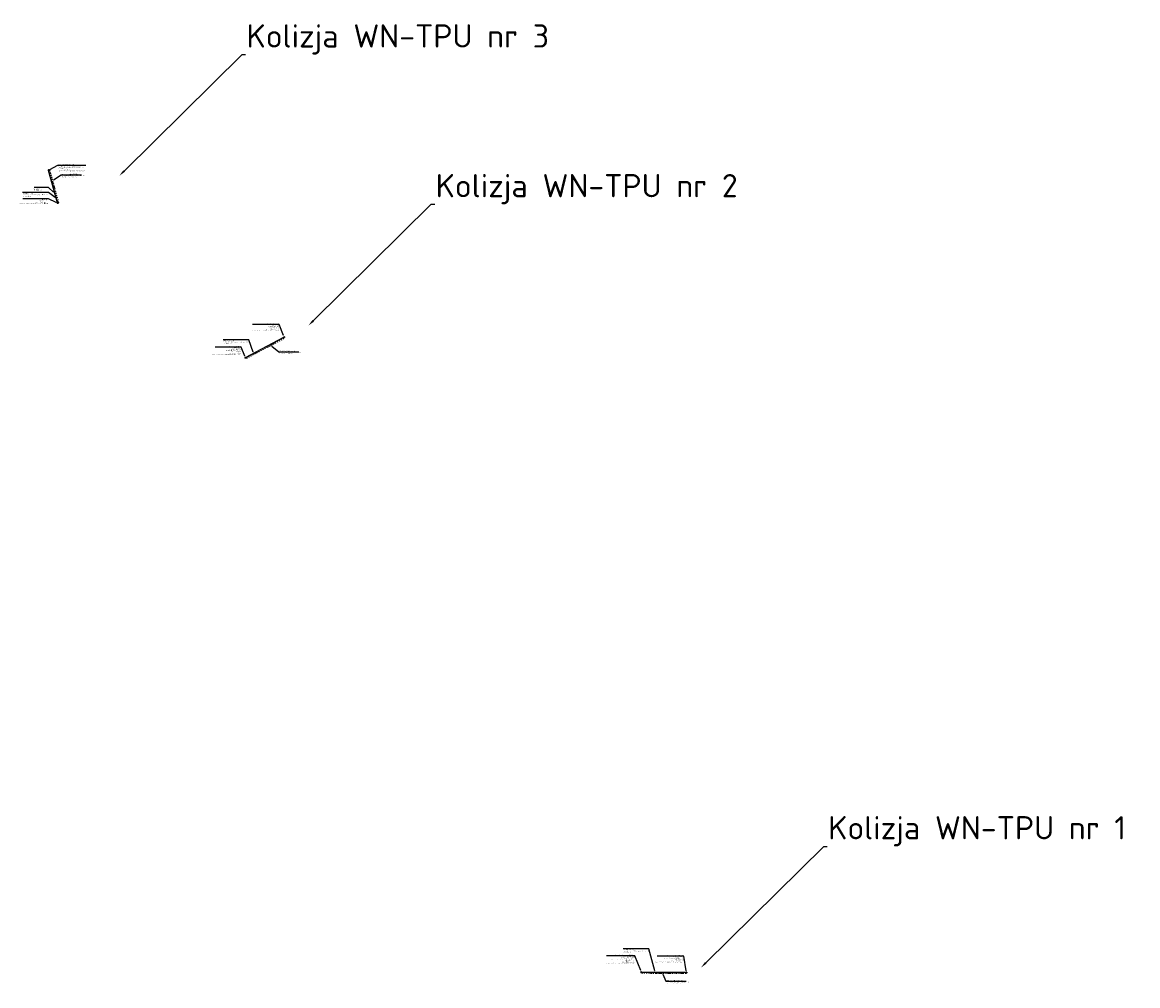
# Model space of a CAD drawing. Header units: metres. Extents: x 6526653 to 6529687, y 5891255 to 5895483.
# Tile 1 of 2: x 6527161 to 6529687, y 5891255 to 5893436. Entities that reach past the tile are written whole.
import ezdxf
from ezdxf import colors
from ezdxf.entities.mleader import LeaderData, LeaderLine
from ezdxf.math import Vec2, Vec3

# ---------------------------------------------------------------- set-up
doc = ezdxf.new("R2010")
doc.units = ezdxf.units.M
doc.linetypes.add('DASHDOT2', pattern=[0.5, 0.25, -0.125, 0, -0.125])
for name, color, linetype, lineweight in [('# OBMBS-9x-19xxx __EI_opis_SN', 1, 'Continuous', 0), ('# OBMBS-9x-19xxx _SN PROJ. KABLE 15kV', 10, 'DASHDOT2', 30), ('# OBMBS-9x-19xxx _SN PROJ. SŁUPY', 10, 'Continuous', 30)]:
    doc.layers.add(name, color=color, linetype=linetype, lineweight=lineweight)
doc.layers.add('# OBMBS-9x-19xxx _EI_demontaż SN', color=1, linetype='Demontaż_(6m)')
doc.styles.add('linie', font='simplex.shx', dxfattribs={"height": 1})
doc.styles.add('PLS_View', font='arial.ttf')
doc.styles.get("Standard").update_dxf_attribs({"font": 'ARIAL.TTF'})
doc.linetypes.add('Demontaż_(6m)', pattern='A,6,["x",linie,S=2,R=0,X=-0.5238,Y=-0.66667],0', length=6)

msp = doc.modelspace()

# ---------------------------------------------------------------- linework, layer by layer
at = {"layer": '# OBMBS-9x-19xxx _EI_demontaż SN'}
for points in [[(6527240.3, 5893027.2), (6527220.3, 5893100.7)], [(6527233.5, 5893050.1), (6527235.2, 5893048.3)], [(6527235.2, 5893050.1), (6527233.5, 5893048.3)], [(6527666, 5892676.7), (6527753.3, 5892723)], [(6528562.2, 5891285.8), (6528664.2, 5891285.5)]]:
    msp.add_lwpolyline(points, dxfattribs=at)
at = {"layer": '# OBMBS-9x-19xxx _SN PROJ. KABLE 15kV', "ltscale": 10}
for points in [[(6527240.6, 5893026.3, 0.484459), (6527242.3, 5893027.5), (6527232.5, 5893063.6), (6527222.4, 5893100.8), (6527220.1, 5893101.3)], [(6528562.2, 5891285.8), (6528563.2, 5891283.9), (6528596.7, 5891283.8), (6528641.4, 5891283.7), (6528664.5, 5891283.5, 0.293186), (6528665.4, 5891285.1), (6528665.4, 5891285.5)]]:
    msp.add_lwpolyline(points, format="xyb", dxfattribs=at)
msp.add_lwpolyline([(6527665.5, 5892676.4), (6527668.7, 5892675.9), (6527714.5, 5892700.2), (6527754.3, 5892721.3), (6527753.8, 5892723.3)], dxfattribs=at)
at = {"layer": '# OBMBS-9x-19xxx _SN PROJ. SŁUPY'}
for centre, radius in [((6527220.1, 5893101.3), 0.592), ((6527220.1, 5893101.3), 0.409), ((6527240.4, 5893026.9), 0.592), ((6527240.4, 5893026.9), 0.409), ((6527753.8, 5892723.3), 0.592), ((6527753.8, 5892723.3), 0.409), ((6527665.5, 5892676.4), 0.592), ((6527665.5, 5892676.4), 0.409), ((6528562.2, 5891285.8), 0.592), ((6528562.2, 5891285.8), 0.409), ((6528664.8, 5891285.5), 0.592), ((6528664.8, 5891285.5), 0.409)]:
    msp.add_circle(centre, radius, dxfattribs=at)

# ---------------------------------------------------------------- leaders
at = {"layer": '# OBMBS-9x-19xxx __EI_opis_SN', "linetype": 'ByBlock'}
ml = msp.add_multileader_mtext('Standard', dxfattribs=at)
ml.set_content('\\pxqr;{\\fISOCPEUR|b1|i0|c238|p34;proj. wymiana istn. słupa SN-\\A1;15kV\\P\\fISOCPEUR|b0|i0|c238|p34;\\H0.85x;nr 39 typu P-12/ŻN\\P\\H1.176471x;na proj.  typu \\fISOCPEUR|b1|i0|c238|p34;Kg-13,5/E25\\fISOCPEUR|b0|i0|c238|p34; nr39\\P\\H0.85x;+ogr. ASM18N/10\\P+proj. podejście kablowe\\P+zaciski z rożkiem do uziemiaczy przenośnych SEW+SP\\fISOCPEUR|b1|i0|c238|p34; }', color=256, style='PLS_View')
ml.set_leader_properties()
ml.build(insert=Vec2(0, 0))
ml.multileader.update_dxf_attribs({"text_left_attachment_type": 6, "text_right_attachment_type": 6, "dogleg_length": 0.36, "arrow_head_size": 3})
ctx = ml.context
ctx.base_point, ctx.char_height, ctx.arrow_head_size, ctx.landing_gap_size, ctx.plane_origin = Vec3(6528599.4, 5891322.2, 105.7), 2, 3, 0.5, Vec3(6528554.7, 5891268.3, 105.7)
ctx.left_attachment, ctx.right_attachment, ctx.text_align_type = 6, 6, 2
notes = []
notes.append((ctx, [(0, (1, 1, 0), (6528658.9, 5891322.2, 105.7), (-1, 0), 0.36, [(0, [(6528664.8, 5891286.1, 105.7)], 0, [])])]))
ctx.mtext.insert, ctx.mtext.width, ctx.mtext.alignment, ctx.mtext.flow_direction = Vec3(6528658, 5891324.8, 105.7), 59.083, 3, 5
ml = msp.add_multileader_mtext('Standard', dxfattribs=at)
ml.set_content('\\pxql;{\\fISOCPEUR|b1|i0|c238|p34;proj. linia kablowa SN-15kV\\P\\T1.05;\\W0.9;\\fISOCPEUR|b0|i0|c238|p34;\\H0.85x;typu 3xNA2X(FL)2Y 1x150/25mm²L=106/130m\\Prel. słup nr 39 - słup nr 40}', color=256, style='PLS_View')
ml.set_leader_properties()
ml.build(insert=Vec2(0, 0))
ml.multileader.update_dxf_attribs({"text_left_attachment_type": 6, "text_right_attachment_type": 6, "dogleg_length": 0.36, "arrow_head_size": 3})
ctx = ml.context
ctx.base_point, ctx.char_height, ctx.arrow_head_size, ctx.landing_gap_size, ctx.plane_origin = Vec3(6528618.6, 5891265.2), 2, 3, 0.5, Vec3(6528597.1, 5891239.2)
ctx.left_attachment, ctx.right_attachment = 6, 6
notes.append((ctx, [(0, (1, 1, 0), (6528618.2, 5891265.2), (1, 0), 0.36, [(0, [(6528610.2, 5891283.8)], 0, [])])]))
ctx.mtext.insert, ctx.mtext.width, ctx.mtext.flow_direction = Vec3(6528619.1, 5891267.7), 44.534, 5
at = {"color": 5, "lineweight": 5}
ml = msp.add_multileader_mtext('Standard', dxfattribs=at)
ml.set_content('{\\fISOCPEUR|b0|i0|c238|p34;\\H1.051939x;\\C5;Kolizja WN-TPU nr 3}', color=256)
ml.set_leader_properties()
ml.build(insert=Vec2(0, 0))
ml.multileader.update_dxf_attribs({"has_text_frame": 1, "text_left_attachment_type": 4, "text_right_attachment_type": 4, "arrow_head_size": 15})
ctx = ml.context
ctx.base_point, ctx.char_height, ctx.arrow_head_size, ctx.plane_origin = Vec3(6527666.5, 5893362.9), 50, 15, Vec3(6528359.3, 5892946.9)
ctx.left_attachment, ctx.right_attachment = 4, 4
notes.append((ctx, [(1, (1, 1, 0), (6527658.5, 5893362.9), (1, 0), 8, [(1, [(6527380.5, 5893088.5)], 0, [])])]))
ctx.mtext.insert, ctx.mtext.width, ctx.mtext.flow_direction = Vec3(6527668.5, 5893431.2), 700.96, 5
ml = msp.add_multileader_mtext('Standard', dxfattribs=at)
ml.set_content('{\\fISOCPEUR|b0|i0|c238|p34;\\H1.051939x;\\C5;Kolizja WN-TPU nr 2}', color=256)
ml.set_leader_properties()
ml.build(insert=Vec2(0, 0))
ml.multileader.update_dxf_attribs({"has_text_frame": 1, "text_left_attachment_type": 4, "text_right_attachment_type": 4, "arrow_head_size": 15})
ctx = ml.context
ctx.base_point, ctx.char_height, ctx.arrow_head_size, ctx.plane_origin = Vec3(6528094.8, 5893023.9), 50, 15, Vec3(6528787.6, 5892607.9)
ctx.left_attachment, ctx.right_attachment = 4, 4
notes.append((ctx, [(1, (1, 1, 0), (6528086.8, 5893023.9), (1, 0), 8, [(1, [(6527808.8, 5892749.5)], 0, [])])]))
ctx.mtext.insert, ctx.mtext.width, ctx.mtext.flow_direction = Vec3(6528096.8, 5893092.3), 700.96, 5
ml = msp.add_multileader_mtext('Standard', dxfattribs=at)
ml.set_content('{\\fISOCPEUR|b0|i0|c238|p34;\\H1.051939x;\\C5;Kolizja WN-TPU nr 1}', color=256)
ml.set_leader_properties()
ml.build(insert=Vec2(0, 0))
ml.multileader.update_dxf_attribs({"has_text_frame": 1, "text_left_attachment_type": 4, "text_right_attachment_type": 4, "arrow_head_size": 15})
ctx = ml.context
ctx.base_point, ctx.char_height, ctx.arrow_head_size, ctx.plane_origin = Vec3(6528983.7, 5891570.5), 50, 15, Vec3(6529676.5, 5891154.5)
ctx.left_attachment, ctx.right_attachment = 4, 4
notes.append((ctx, [(1, (1, 1, 0), (6528975.7, 5891570.5), (1, 0), 8, [(1, [(6528697.7, 5891296.1)], 0, [])])]))
ctx.mtext.insert, ctx.mtext.width, ctx.mtext.flow_direction = Vec3(6528985.7, 5891638.9), 700.96, 5
for ctx, leaders in notes:
    for number, flags, end, landing, length, lines in leaders:
        leader = LeaderData()
        leader.index, (leader.has_last_leader_line, leader.has_dogleg_vector, leader.attachment_direction) = number, flags
        leader.last_leader_point, leader.dogleg_vector, leader.dogleg_length = Vec3(end), Vec3(landing), length
        for number, points, colour, breaks in lines:
            line = LeaderLine()
            line.index, line.vertices, line.color, line.breaks = number, Vec3.list(points), colors.encode_raw_color(colour), breaks
            leader.lines.append(line)
        ctx.leaders.append(leader)

# ---------------------------------------------------------------- next in the draw order: leaders
at = {"layer": '# OBMBS-9x-19xxx __EI_opis_SN', "linetype": 'ByBlock'}
ml = msp.add_multileader_mtext('Standard', dxfattribs=at)
ml.set_content('\\pxql;{\\fISOCPEUR|b1|i0|c238|p34;proj.\\A1; słup SN-15kV nr 39 \\P\\pq*;\\H0.85x;typu Kgrs-13,5/E25\\P\\pql;+rozł. sterowany radiowo SECTOS NXB-630 nr.......\\P+ogr. ASM-18N/10\\P+proj. podejście kablowe\\P+zaciski z rożkiem do uziemiaczy przenośnych SEW+SP }', color=256, style='PLS_View')
ml.set_leader_properties()
ml.build(insert=Vec2(0, 0))
ml.multileader.update_dxf_attribs({"text_left_attachment_type": 6, "text_right_attachment_type": 6, "dogleg_length": 0.36, "arrow_head_size": 3})
ctx = ml.context
ctx.base_point, ctx.char_height, ctx.arrow_head_size, ctx.landing_gap_size, ctx.plane_origin = Vec3(6527241.6, 5893112.4), 2, 3, 0.5, Vec3(6527212.2, 5893086.8)
ctx.left_attachment, ctx.right_attachment = 6, 6
notes = []
notes.append((ctx, [(0, (1, 1, 0), (6527241.2, 5893112.4), (1, 0), 0.36, [(0, [(6527220.7, 5893101.5)], 0, [])])]))
ctx.mtext.insert, ctx.mtext.width, ctx.mtext.flow_direction = Vec3(6527242.1, 5893114.9), 61.936, 5
ctx.mtext.has_bg_fill, ctx.mtext.bg_color, ctx.mtext.bg_scale_factor, ctx.mtext.bg_transparency, ctx.mtext.use_window_bg_color = 1, -1073741824, 1.5, 0, 1
ml = msp.add_multileader_mtext('Standard', dxfattribs=at)
ml.set_content('\\pxqr;{\\fISOCPEUR|b1|i0|c238|p34;proj.\\A1; słup SN-15kV nr 39A\\P\\H0.85x;typu Kg-13,5/E25\\P+ogr. ASM-18N/10\\P+proj. podejście kablowe\\P+zaciski z rożkiem do uziemiaczy przenośnych SEW+SP }', color=256, style='PLS_View')
ml.set_leader_properties()
ml.build(insert=Vec2(0, 0))
ml.multileader.update_dxf_attribs({"text_left_attachment_type": 6, "text_right_attachment_type": 6, "dogleg_length": 0.36, "arrow_head_size": 3})
ctx = ml.context
ctx.base_point, ctx.char_height, ctx.arrow_head_size, ctx.landing_gap_size, ctx.plane_origin = Vec3(6527162.2, 5893035.9), 2, 3, 0.5, Vec3(6527125.2, 5892989.4)
ctx.left_attachment, ctx.right_attachment, ctx.text_align_type = 6, 6, 2
notes.append((ctx, [(0, (1, 1, 0), (6527220, 5893035.9), (-1, 0), 0.36, [(0, [(6527239.8, 5893026.9)], 0, [])])]))
ctx.mtext.insert, ctx.mtext.width, ctx.mtext.alignment, ctx.mtext.flow_direction = Vec3(6527219.2, 5893038.4), 56.758, 3, 5
ctx.mtext.has_bg_fill, ctx.mtext.bg_color, ctx.mtext.bg_scale_factor, ctx.mtext.bg_transparency, ctx.mtext.use_window_bg_color = 1, -1073741824, 1.5, 0, 1
ml = msp.add_multileader_mtext('Standard', dxfattribs=at)
ml.set_content('\\pxqr;{\\fISOCPEUR|b1|i0|c238|p34;proj.\\A1; wymiana istn. słupa SN-15kV\\P\\fISOCPEUR|b0|i0|c238|p34;\\H0.85x;nr 4 typu P-10/DR \\P\\H1.176471x;na typ \\fISOCPEUR|b1|i0|c238|p34;Kg-13,5/E15\\P\\fISOCPEUR|b0|i0|c238|p34;\\H0.85x;+ogr. ASM-18N/10\\P+proj. podejście kablowe\\P+zaciski z rożkiem do uziemiaczy przenośnych SEW+SP\\fISOCPEUR|b1|i0|c238|p34; }', color=256, style='PLS_View')
ml.set_leader_properties()
ml.build(insert=Vec2(0, 0))
ml.multileader.update_dxf_attribs({"text_left_attachment_type": 6, "text_right_attachment_type": 6, "dogleg_length": 0.36, "arrow_head_size": 3})
ctx = ml.context
ctx.base_point, ctx.char_height, ctx.arrow_head_size, ctx.landing_gap_size, ctx.plane_origin = Vec3(6527682.8, 5892752.1, 105.7), 2, 3, 0.5, Vec3(6527643.7, 5892690.6, 105.7)
ctx.left_attachment, ctx.right_attachment, ctx.text_align_type = 6, 6, 2
notes.append((ctx, [(0, (1, 1, 0), (6527742.3, 5892752.1, 105.7), (-1, 0), 0.36, [(0, [(6527753.6, 5892723.8, 105.7)], 0, [])])]))
ctx.mtext.insert, ctx.mtext.width, ctx.mtext.alignment, ctx.mtext.flow_direction = Vec3(6527741.4, 5892754.6, 105.7), 58.866, 3, 5
ctx.mtext.has_bg_fill, ctx.mtext.bg_color, ctx.mtext.bg_scale_factor, ctx.mtext.bg_transparency, ctx.mtext.use_window_bg_color = 1, -1073741824, 1.5, 0, 1
ml = msp.add_multileader_mtext('Standard', dxfattribs=at)
ml.set_content('\\pxqr;{\\fISOCPEUR|b0|i0|c238|p34;proj.\\A1; wymiana istn. słupa SN-15kV\\P\\H0.85x;nr 3 typu P-12/ŻN \\P\\H1.176471x;na typ Kgr-13,5/E15\\P\\H0.85x;+rozł. typu RN III-24/4 nr .......\\P+ogr. ASM-18N/10\\P+proj. podejście kablowe\\P+zaciski z rożkiem do uziemiaczy przenośnych SEW+SP }', color=256, style='PLS_View')
ml.set_leader_properties()
ml.build(insert=Vec2(0, 0))
ml.multileader.update_dxf_attribs({"text_left_attachment_type": 6, "text_right_attachment_type": 6, "dogleg_length": 0.36, "arrow_head_size": 3})
ctx = ml.context
ctx.base_point, ctx.char_height, ctx.arrow_head_size, ctx.landing_gap_size, ctx.plane_origin = Vec3(6527597.7, 5892700.7, 105.7), 2, 3, 0.5, Vec3(6527555.6, 5892643.8, 105.7)
ctx.left_attachment, ctx.right_attachment, ctx.text_align_type = 6, 6, 2
notes.append((ctx, [(0, (1, 1, 0), (6527656, 5892700.7, 105.7), (-1, 0), 0.36, [(0, [(6527665.5, 5892677, 105.7)], 0, [])])]))
ctx.mtext.insert, ctx.mtext.width, ctx.mtext.alignment, ctx.mtext.flow_direction = Vec3(6527655.2, 5892703.2, 105.7), 57.041, 3, 5
ctx.mtext.has_bg_fill, ctx.mtext.bg_color, ctx.mtext.bg_scale_factor, ctx.mtext.bg_transparency, ctx.mtext.use_window_bg_color = 1, -1073741824, 1.5, 0, 1
ml = msp.add_multileader_mtext('Standard', dxfattribs=at)
ml.set_content('\\pxql;{\\fISOCPEUR|b1|i0|c238|p34;proj. linia kablowa SN-15kV\\P\\T1.05;\\W0.9;\\fISOCPEUR|b0|i0|c238|p34;\\H0.85x;typu 3xNA2X(FL)2Y 1x150/25mm²L=102/125m\\Prel. słup nr 3 - słup nr 4}', color=256, style='PLS_View')
ml.set_leader_properties()
ml.build(insert=Vec2(0, 0))
ml.multileader.update_dxf_attribs({"text_left_attachment_type": 6, "text_right_attachment_type": 6, "dogleg_length": 0.36, "arrow_head_size": 3})
ctx = ml.context
ctx.base_point, ctx.char_height, ctx.arrow_head_size, ctx.landing_gap_size, ctx.plane_origin = Vec3(6527741.8, 5892690.2), 2, 3, 0.5, Vec3(6527719, 5892660.1)
ctx.left_attachment, ctx.right_attachment = 6, 6
notes.append((ctx, [(0, (1, 1, 0), (6527741.4, 5892690.2), (1, 0), 0.36, [(0, [(6527723.1, 5892704.7)], 0, [])])]))
ctx.mtext.insert, ctx.mtext.width, ctx.mtext.flow_direction = Vec3(6527742.3, 5892692.8), 44.534, 5
ctx.mtext.has_bg_fill, ctx.mtext.bg_color, ctx.mtext.bg_scale_factor, ctx.mtext.bg_transparency, ctx.mtext.use_window_bg_color = 1, -1073741824, 1.5, 0, 1
ml = msp.add_multileader_mtext('Standard', dxfattribs=at)
ml.set_content('\\pxqr;{\\fISOCPEUR|b1|i0|c238|p34;proj.\\A1; wymiana istn. słupa SN-15kV\\P\\fISOCPEUR|b0|i0|c238|p34;\\H0.85x;nr 40 typu Nr-12/ŻN \\P\\H1.176471x;na typ \\fISOCPEUR|b1|i0|c238|p34;Kgrs-13,5/E25\\P\\fISOCPEUR|b0|i0|c238|p34;\\H0.85x;+rozł. ster. radiowo SECTOS NXB-630 nr .......\\P+ogr. ASM-18N/10\\P+proj. podejście kablowe\\P+zaciski z rożkiem do uziemiaczy przenośnych SEW+SP\\fISOCPEUR|b1|i0|c238|p34; }', color=256, style='PLS_View')
ml.set_leader_properties()
ml.build(insert=Vec2(0, 0))
ml.multileader.update_dxf_attribs({"text_left_attachment_type": 6, "text_right_attachment_type": 6, "dogleg_length": 0.36, "arrow_head_size": 3})
ctx = ml.context
ctx.base_point, ctx.char_height, ctx.arrow_head_size, ctx.landing_gap_size, ctx.plane_origin = Vec3(6528488.3, 5891322.6, 105.7), 2, 3, 0.5, Vec3(6528452.3, 5891253.3, 105.7)
ctx.left_attachment, ctx.right_attachment, ctx.text_align_type = 6, 6, 2
notes.append((ctx, [(0, (1, 1, 0), (6528547.7, 5891322.6, 105.7), (-1, 0), 0.36, [(0, [(6528562.2, 5891286.4, 105.7)], 0, [])])]))
ctx.mtext.insert, ctx.mtext.width, ctx.mtext.alignment, ctx.mtext.flow_direction = Vec3(6528546.9, 5891325.1, 105.7), 62.401, 3, 5
ctx.mtext.has_bg_fill, ctx.mtext.bg_color, ctx.mtext.bg_scale_factor, ctx.mtext.bg_transparency, ctx.mtext.use_window_bg_color = 1, -1073741824, 1.5, 0, 1
for ctx, leaders in notes:
    for number, flags, end, landing, length, lines in leaders:
        leader = LeaderData()
        leader.index, (leader.has_last_leader_line, leader.has_dogleg_vector, leader.attachment_direction) = number, flags
        leader.last_leader_point, leader.dogleg_vector, leader.dogleg_length = Vec3(end), Vec3(landing), length
        for number, points, colour, breaks in lines:
            line = LeaderLine()
            line.index, line.vertices, line.color, line.breaks = number, Vec3.list(points), colors.encode_raw_color(colour), breaks
            leader.lines.append(line)
        ctx.leaders.append(leader)

# ---------------------------------------------------------------- next in the draw order: leaders
ml = msp.add_multileader_mtext('Standard', dxfattribs=at)
ml.set_content('\\pxql;{\\fISOCPEUR|b1|i0|c238|p34;proj. linia kablowa SN-15kV\\P\\T1.05;\\W0.9;\\fISOCPEUR|b0|i0|c238|p34;\\H0.85x;typu 3xNA2X(FL)2Y 1x150/25mm² L=81/103m\\Prel. słup nr 39 - słup nr 39A}', color=256, style='PLS_View')
ml.set_leader_properties()
ml.build(insert=Vec2(0, 0))
ml.multileader.update_dxf_attribs({"text_left_attachment_type": 6, "text_right_attachment_type": 6, "dogleg_length": 0.36, "arrow_head_size": 3})
ctx = ml.context
ctx.base_point, ctx.char_height, ctx.arrow_head_size, ctx.landing_gap_size, ctx.plane_origin = Vec3(6527249.1, 5893090.3), 2, 3, 0.5, Vec3(6527326.1, 5893044)
ctx.left_attachment, ctx.right_attachment = 6, 6
notes = []
notes.append((ctx, [(0, (1, 1, 0), (6527248.7, 5893090.3), (1, 0), 0.36, [(0, [(6527228.7, 5893077.4)], 0, [])])]))
ctx.mtext.insert, ctx.mtext.width, ctx.mtext.flow_direction = Vec3(6527249.6, 5893092.9), 44.534, 5
ctx.mtext.has_bg_fill, ctx.mtext.bg_color, ctx.mtext.bg_scale_factor, ctx.mtext.bg_transparency, ctx.mtext.use_window_bg_color = 1, -1073741824, 1.5, 0, 1
ml = msp.add_multileader_mtext('Standard', dxfattribs=at)
ml.set_content('\\pxqj;{\\fISOCPEUR|b0|i0|c238|p34;istn. słup SN-15kV nr 39\\P\\H0.85x;typu P-12/ŻN\\P\\fISOCPEUR|b1|i0|c238|p34;\\H1.176471x;do demontażu }', color=256, style='PLS_View')
ml.set_leader_properties()
ml.build(insert=Vec2(0, 0))
ml.multileader.update_dxf_attribs({"text_left_attachment_type": 6, "text_right_attachment_type": 6, "dogleg_length": 0.36, "arrow_head_size": 3})
ctx = ml.context
ctx.base_point, ctx.char_height, ctx.arrow_head_size, ctx.landing_gap_size, ctx.plane_origin = Vec3(6527188.1, 5893061.6, 105.7), 2, 3, 0.5, Vec3(6527041.3, 5893017.6, 105.7)
ctx.left_attachment, ctx.right_attachment, ctx.text_align_type = 6, 6, 2
notes.append((ctx, [(0, (1, 1, 0), (6527220.1, 5893061.6, 105.7), (-1, 0), 0.36, [(0, [(6527233.9, 5893049.2, 105.7)], 0, [])])]))
ctx.mtext.insert, ctx.mtext.width, ctx.mtext.alignment, ctx.mtext.flow_direction = Vec3(6527219.2, 5893063.6, 105.7), 33.066, 3, 5
ctx.mtext.has_bg_fill, ctx.mtext.bg_color, ctx.mtext.bg_scale_factor, ctx.mtext.bg_transparency, ctx.mtext.use_window_bg_color = 1, -1073741824, 1.5, 0, 1
ml = msp.add_multileader_mtext('Standard', dxfattribs=at)
ml.set_content('\\pxqj;{\\fISOCPEUR|b1|i0|c238|p34;istn. linia napowietrzna SN-15kV\\P\\H0.85x;GPZ Unisław - Łążyn\\Pprzewody 3x AFL-6 25mm², przęsło 3-4, L=100m\\P\\H1.176471x;do demontażu}', color=256, style='PLS_View')
ml.set_leader_properties()
ml.build(insert=Vec2(0, 0))
ml.multileader.update_dxf_attribs({"text_left_attachment_type": 6, "text_right_attachment_type": 6, "dogleg_length": 0.36, "arrow_head_size": 3})
ctx = ml.context
ctx.base_point, ctx.char_height, ctx.arrow_head_size, ctx.landing_gap_size, ctx.plane_origin = Vec3(6527622.1, 5892717), 2, 3, 0.5, Vec3(6527742, 5892748.1)
ctx.left_attachment, ctx.right_attachment, ctx.text_align_type = 6, 6, 2
notes.append((ctx, [(0, (1, 1, 0), (6527673.7, 5892717), (-1, 0), 0.36, [(0, [(6527684.6, 5892686.5)], 0, [])])]))
ctx.mtext.insert, ctx.mtext.width, ctx.mtext.alignment, ctx.mtext.flow_direction = Vec3(6527672.8, 5892719), 56.393, 3, 5
ctx.mtext.has_bg_fill, ctx.mtext.bg_color, ctx.mtext.bg_scale_factor, ctx.mtext.bg_transparency, ctx.mtext.use_window_bg_color = 1, -1073741824, 1.5, 0, 1
ml = msp.add_multileader_mtext('Standard', dxfattribs=at)
ml.set_content('\\pxqj;{\\fISOCPEUR|b1|i0|c238|p34;istn. linia napowietrzna SN-15kV\\P\\H0.85x;GPZ Unisław -Łążyn\\Pprzewody 3x AFL-6 70mm², przęsło 39-40, L=102m\\P\\H1.176471x;do demontażu}', color=256, style='PLS_View')
ml.set_leader_properties()
ml.build(insert=Vec2(0, 0))
ml.multileader.update_dxf_attribs({"text_left_attachment_type": 6, "text_right_attachment_type": 6, "dogleg_length": 0.36, "arrow_head_size": 3})
ctx = ml.context
ctx.base_point, ctx.char_height, ctx.arrow_head_size, ctx.landing_gap_size, ctx.plane_origin = Vec3(6528525.3, 5891338.6), 2, 3, 0.5, Vec3(6528646.7, 5891359.9)
ctx.left_attachment, ctx.right_attachment, ctx.text_align_type = 6, 6, 2
notes.append((ctx, [(0, (1, 1, 0), (6528579.3, 5891338.6), (-1, 0), 0.36, [(0, [(6528593.7, 5891285.9)], 0, [])])]))
ctx.mtext.insert, ctx.mtext.width, ctx.mtext.alignment, ctx.mtext.flow_direction = Vec3(6528578.4, 5891340.6), 56.393, 3, 5
ctx.mtext.has_bg_fill, ctx.mtext.bg_color, ctx.mtext.bg_scale_factor, ctx.mtext.bg_transparency, ctx.mtext.use_window_bg_color = 1, -1073741824, 1.5, 0, 1
for ctx, leaders in notes:
    for number, flags, end, landing, length, lines in leaders:
        leader = LeaderData()
        leader.index, (leader.has_last_leader_line, leader.has_dogleg_vector, leader.attachment_direction) = number, flags
        leader.last_leader_point, leader.dogleg_vector, leader.dogleg_length = Vec3(end), Vec3(landing), length
        for number, points, colour, breaks in lines:
            line = LeaderLine()
            line.index, line.vertices, line.color, line.breaks = number, Vec3.list(points), colors.encode_raw_color(colour), breaks
            leader.lines.append(line)
        ctx.leaders.append(leader)

# ---------------------------------------------------------------- next in the draw order: leaders
ml = msp.add_multileader_mtext('Standard', dxfattribs=at)
ml.set_content('\\pxqj;{\\fISOCPEUR|b1|i0|c238|p34;istn. linia napowietrzna SN-15kV\\P\\H0.85x;GPZ Unisław - Łążyn\\Pprzewody 3x AFL-6 70mm², przęsło 38-39, L=74m\\P\\H1.176471x;do demontażu}', color=256, style='PLS_View')
ml.set_leader_properties()
ml.build(insert=Vec2(0, 0))
ml.multileader.update_dxf_attribs({"text_left_attachment_type": 6, "text_right_attachment_type": 6, "dogleg_length": 1.5, "arrow_head_size": 3})
ctx = ml.context
ctx.base_point, ctx.char_height, ctx.arrow_head_size, ctx.landing_gap_size, ctx.plane_origin = Vec3(6527165.8, 5893050.4), 2, 3, 0.5, Vec3(6527289.8, 5893078.8)
ctx.left_attachment, ctx.right_attachment, ctx.text_align_type = 6, 6, 2
notes = []
notes.append((ctx, [(0, (1, 1, 0), (6527220, 5893050.4), (-1, 0), 1.5, [(0, [(6527237.6, 5893037.1)], 0, [])])]))
ctx.mtext.insert, ctx.mtext.width, ctx.mtext.alignment, ctx.mtext.flow_direction = Vec3(6527218.1, 5893052.4), 56.393, 3, 5
ctx.mtext.has_bg_fill, ctx.mtext.bg_color, ctx.mtext.bg_scale_factor, ctx.mtext.bg_transparency, ctx.mtext.use_window_bg_color = 1, -1073741824, 1.5, 0, 1
for ctx, leaders in notes:
    for number, flags, end, landing, length, lines in leaders:
        leader = LeaderData()
        leader.index, (leader.has_last_leader_line, leader.has_dogleg_vector, leader.attachment_direction) = number, flags
        leader.last_leader_point, leader.dogleg_vector, leader.dogleg_length = Vec3(end), Vec3(landing), length
        for number, points, colour, breaks in lines:
            line = LeaderLine()
            line.index, line.vertices, line.color, line.breaks = number, Vec3.list(points), colors.encode_raw_color(colour), breaks
            leader.lines.append(line)
        ctx.leaders.append(leader)

doc.saveas('drawing.dxf')
